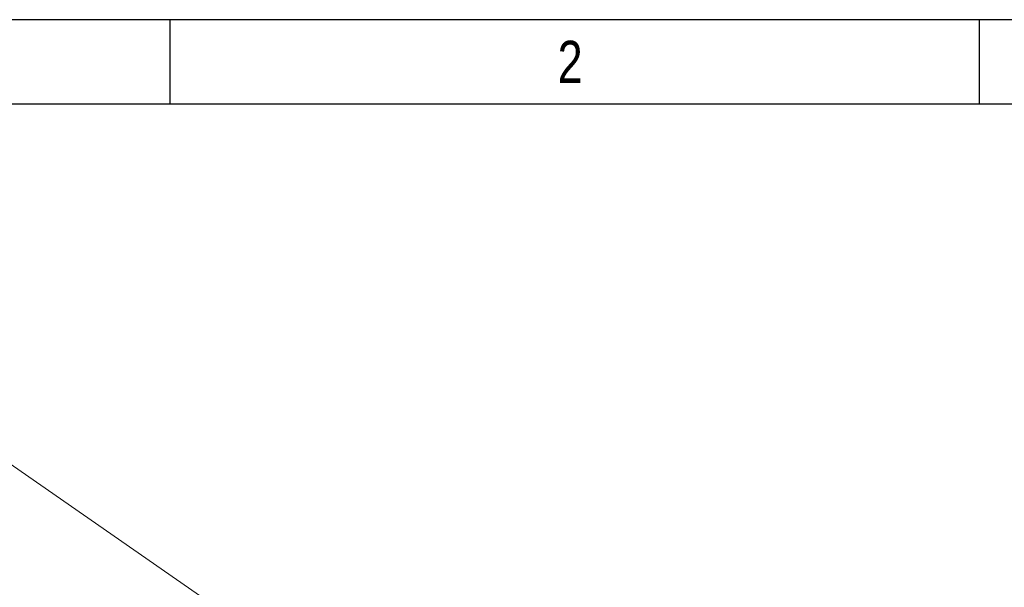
# Model space of a CAD drawing. Extents: x 695 to 3294, y -288 to 575.
# Tile 12 of 83: x 862 to 1115, y 429 to 575. Entities that reach past the tile are written whole.
import ezdxf

# ---------------------------------------------------------------- set-up
doc = ezdxf.new("R2010")
doc.units = 0
doc.header["$LTSCALE"] = 16.335
doc.layers.add('dim', color=3, linetype='CONTINUOUS', lineweight=13)
doc.layers.add('粗实线', color=7, linetype='CONTINUOUS', lineweight=40)
doc.styles.get("Standard").update_dxf_attribs({"font": 'txt', "width": 0.8})

msp = doc.modelspace()

# ---------------------------------------------------------------- linework, layer by layer
at = {"layer": 'dim'}
msp.add_line((694.682, 574.553), (1938.725, -288.433), dxfattribs=at)
at = {"layer": '粗实线', "color": 6, "lineweight": 30}
for p, q in [((1938.725, 574.553), (694.682, 574.553)), ((900.389, 574.553), (900.389, 552.87)), ((1108.547, 574.553), (1108.547, 552.87)), ((1917.042, 552.87), (716.365, 552.87))]:
    msp.add_line(p, q, dxfattribs=at)

# ---------------------------------------------------------------- texts
at = {"layer": '粗实线', "color": 6, "lineweight": 30, "ltscale": 0.5, "insert": (1000.131, 569.132), "char_height": 10.842, "width": 208.15725, "attachment_point": 1}
msp.add_mtext('2', dxfattribs=at)

doc.saveas('drawing.dxf')
